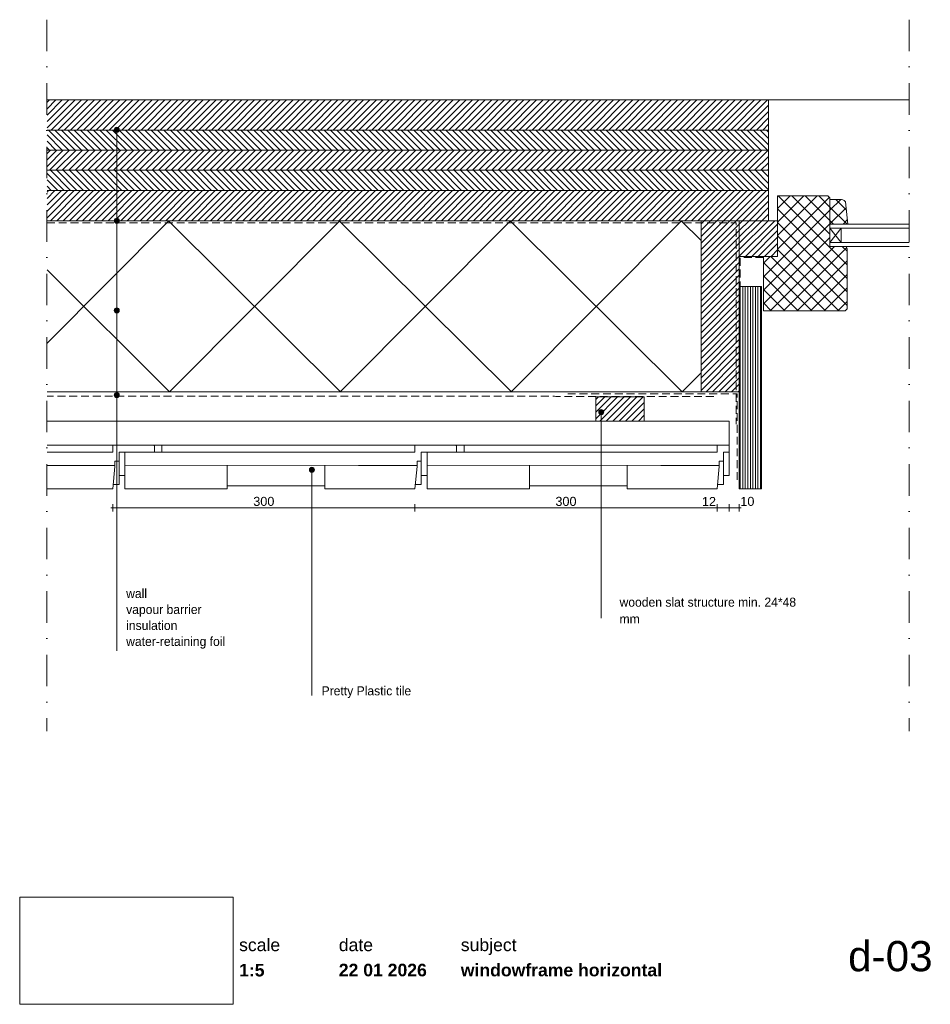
# Paper-space layout 'd-03 windowframe horizontal' of a CAD drawing. Header units: millimetres. Extents: x 14 to 195, y 11 to 207.
import ezdxf
from ezdxf.xclip import XClip

# ---------------------------------------------------------------- set-up
doc = ezdxf.new("R2010")
doc.units = ezdxf.units.MM
doc.header["$MEASUREMENT"] = 0
doc.header["$XCLIPFRAME"] = 0
for name, pattern in [('B0302', [12.51, 6.26, -3.125, 0, -3.125]), ('B0701', [2.3412, 1.56, -0.7812]), ('Wipeout_Contour', [1000, 0, -1000])]:
    doc.linetypes.add(name, pattern=pattern)
for name, color, linetype in [('#01', 7, 'Continuous'), ('Dim - 1_50_100', 7, 'Continuous'), ('Info - 1_50_100', 7, 'Continuous'), ('Info - 1_5_10', 7, 'Continuous'), ('Info - English', 7, 'Continuous')]:
    doc.layers.add(name, color=color, linetype=linetype)
doc.styles.add('GENERATED_STYLE_1', font='HelveticaNeue.ttc')
doc.styles.add('GENERATED_STYLE_2', font='HelveticaNeue.ttc')
doc.styles.add('GENERATED_STYLE_3', font='Helvetica.ttc')
doc.styles.add('GENERATED_STYLE_4', font='txt')
picture_1 = doc.add_image_def('image1.png', size_in_pixel=(317, 159))
pattern_1 = [(45, (-9230.9378, 436.4195), (-0.6363961, 0.6363961), [])]
pattern_2 = [(315, (-9230.9378, 436.4195), (0.6363961, 0.6363961), [])]
pattern_3 = [(45, (-9230.9378, 436.4195), (-1.3435029, 1.3435029), []), (135, (-9230.9378, 436.4195), (1.3435029, 1.3435029), [])]

# ---------------------------------------------------------------- blocks, each defined once
blk = doc.blocks.new('Drawing_1_1', base_point=(-200, 60))
at = {"color": 2, "linetype": 'Continuous', "lineweight": 0}
for s, insert, char_height, attachment_point, style in [('\\A1;{\\pql;\\fHelvetica Neue|b0|i0|c0|p0;\\W1.000000;scale}', (57.28, 24.14), 2.5, 1, 'GENERATED_STYLE_1'), ('\\A1;{\\pql;\\fHelvetica Neue|b0|i0|c0|p0;\\W1.000000;date}', (77.08, 24.14), 2.5, 1, 'GENERATED_STYLE_1'), ('\\A1;{\\pql;\\fHelvetica Neue|b0|i0|c0|p0;\\W1.000000;subject}', (101.31, 24.14), 2.5, 1, 'GENERATED_STYLE_1'), ('\\A1;{\\pqr;\\fHelvetica Neue|b0|i0|c0|p0;\\W1.000000;d-03}', (195, 23.65), 6, 3, 'GENERATED_STYLE_1'), ('\\A1;{\\pql;\\fHelvetica Neue|b1|i0|c0|p0;\\W1.000000;1:5}', (57.28, 19.12), 2.5, 1, 'GENERATED_STYLE_2'), ('\\A1;{\\pql;\\fHelvetica Neue|b1|i0|c0|p0;\\W1.000000;22 01 2026}', (77.08, 19.14), 2.5, 1, 'GENERATED_STYLE_2'), ('\\A1;{\\pql;\\fHelvetica Neue|b1|i0|c0|p0;\\W1.000000;windowframe horizontal}', (101.31, 19.14), 2.5, 1, 'GENERATED_STYLE_2')]:
    blk.add_mtext(s, dxfattribs=dict(at, insert=insert, char_height=char_height, attachment_point=attachment_point, style=style))
at = {"color": 254, "linetype": 'Wipeout_Contour', "lineweight": 0, "ltscale": 174.062972}
blk.add_wipeout([(13.71, 11.09), (56.11, 11.09), (56.11, 32.35), (13.71, 32.35)], dxfattribs=at)
at = {"color": 9, "lineweight": 0}
image = blk.add_image(picture_1, insert=(13.71, 11.09), size_in_units=(42.4, 21.27), dxfattribs=at)
image.set_boundary_path([(-0.5, -0.5), (316.5, 158.5)])
blk = doc.blocks.new('Drawing_2_1', base_point=(-9230.94, 436.42))
at = {"layer": '#01', "linetype": 'Continuous', "lineweight": 0, "true_color": 0x000000}
for points in [[(32.48, 184.72), (32.51, 184.53), (32.62, 184.37), (32.78, 184.26), (32.98, 184.22), (33.17, 184.26), (33.33, 184.37), (33.44, 184.53), (33.48, 184.72), (33.44, 184.91), (33.33, 185.07), (33.17, 185.18), (32.98, 185.22), (32.78, 185.18), (32.62, 185.07), (32.51, 184.91)], [(32.48, 166.68), (32.51, 166.49), (32.62, 166.33), (32.78, 166.22), (32.98, 166.18), (33.17, 166.22), (33.33, 166.33), (33.44, 166.49), (33.48, 166.68), (33.44, 166.87), (33.33, 167.03), (33.17, 167.14), (32.98, 167.18), (32.78, 167.14), (32.62, 167.03), (32.51, 166.87)], [(32.48, 148.87), (32.51, 148.68), (32.62, 148.52), (32.78, 148.41), (32.98, 148.37), (33.17, 148.41), (33.33, 148.52), (33.44, 148.68), (33.48, 148.87), (33.44, 149.06), (33.33, 149.22), (33.17, 149.33), (32.98, 149.37), (32.78, 149.33), (32.62, 149.22), (32.51, 149.06)], [(32.48, 132.05), (32.51, 131.86), (32.62, 131.7), (32.78, 131.59), (32.98, 131.55), (33.17, 131.59), (33.33, 131.7), (33.44, 131.86), (33.48, 132.05), (33.44, 132.24), (33.33, 132.41), (33.17, 132.52), (32.98, 132.55), (32.78, 132.52), (32.62, 132.41), (32.51, 132.24)], [(128.7, 128.69), (128.74, 128.5), (128.85, 128.33), (129.01, 128.23), (129.2, 128.19), (129.39, 128.23), (129.55, 128.33), (129.66, 128.5), (129.7, 128.69), (129.66, 128.88), (129.55, 129.04), (129.39, 129.15), (129.2, 129.19), (129.01, 129.15), (128.85, 129.04), (128.74, 128.88)], [(71.24, 117.21), (71.28, 117.02), (71.39, 116.86), (71.55, 116.75), (71.74, 116.71), (71.93, 116.75), (72.1, 116.86), (72.2, 117.02), (72.24, 117.21), (72.2, 117.4), (72.1, 117.57), (71.93, 117.68), (71.74, 117.71), (71.55, 117.68), (71.39, 117.57), (71.28, 117.4)]]:
    blk.add_hatch(color=18, dxfattribs=at).paths.add_polyline_path(points)
at = {"layer": 'Info - 1_50_100', "linetype": 'Continuous', "lineweight": 0, "true_color": 0x000000}
h = blk.add_hatch(dxfattribs=at)
h.set_pattern_fill('310_Naaldhout__01__0001', color=18, style=0, pattern_type=2)
h.set_pattern_definition(pattern_1)
h.paths.add_polyline_path([(162.41, 190.68), (19.13, 190.68), (19.13, 184.68), (162.41, 184.68)])
h = blk.add_hatch(dxfattribs=at)
h.set_pattern_fill('310_Naaldhout__02__0001', color=18, style=0, pattern_type=2)
h.set_pattern_definition(pattern_2)
h.paths.add_polyline_path([(162.41, 184.68), (19.13, 184.68), (19.13, 180.68), (162.41, 180.68)])
h = blk.add_hatch(dxfattribs=at)
h.set_pattern_fill('310_Naaldhout__01__0001', color=18, style=0, pattern_type=2)
h.set_pattern_definition(pattern_1)
h.paths.add_polyline_path([(162.41, 180.68), (19.13, 180.68), (19.13, 176.68), (162.41, 176.68)])
h = blk.add_hatch(dxfattribs=at)
h.set_pattern_fill('310_Naaldhout__02__0001', color=18, style=0, pattern_type=2)
h.set_pattern_definition(pattern_2)
h.paths.add_polyline_path([(162.41, 176.68), (19.13, 176.68), (19.13, 172.68), (162.41, 172.68)])
h = blk.add_hatch(dxfattribs=at)
h.set_pattern_fill('310_Naaldhout__01__0001', color=18, style=0, pattern_type=2)
h.set_pattern_definition(pattern_1)
h.paths.add_polyline_path([(162.41, 172.68), (19.13, 172.68), (19.13, 166.68), (162.41, 166.68)])
h = blk.add_hatch(dxfattribs=at)
h.set_pattern_fill('415_Isolatie_ruit_0001', color=18, style=0, pattern_type=2)
h.set_pattern_definition([(135.152, (43.44, 132.68), (16.8807, 16.9703), []), (225.152, (43.44, 132.68), (-17.0605, 16.9703), [])])
h.paths.add_polyline_path([(149.01, 166.68), (19.13, 166.68), (19.13, 132.68), (149.01, 132.68)])
h = blk.add_hatch(dxfattribs=at)
h.set_pattern_fill('310_Naaldhout__01__0001', color=18, style=0, pattern_type=2)
h.set_pattern_definition(pattern_1)
h.paths.add_polyline_path([(156.61, 132.68), (156.61, 166.68), (149.01, 166.68), (149.01, 132.68)])
h = blk.add_hatch(dxfattribs=at)
h.set_pattern_fill('310_Naaldhout__01__0001', color=18, style=0, pattern_type=2)
h.set_pattern_definition(pattern_1)
h.paths.add_polyline_path([(164.21, 159.59), (164.21, 166.68), (156.61, 166.68), (156.61, 159.59)])
h = blk.add_hatch(dxfattribs=at)
h.set_pattern_fill('325_Houtachtig_plaatmate_E0', color=18, style=0, pattern_type=2)
h.set_pattern_definition([(90, (158.80666, 217.54887), (-0.5, 0), [])])
h.paths.add_polyline_path([(161.01, 153.61), (156.61, 153.61), (156.61, 113.47), (161.01, 113.47)])
at = {"layer": 'Info - 1_5_10', "linetype": 'Continuous', "lineweight": 0, "true_color": 0x99a3a6}
h = blk.add_hatch(dxfattribs=at)
h.set_pattern_fill('305_Loofhout__02__0001', color=253, style=0, pattern_type=2)
h.set_pattern_definition(pattern_3)
h.paths.add_polyline_path([(161.41, 159.59), (161.41, 148.79), (177.61, 148.79), (178.01, 149.19), (178.01, 161.19), (177.81, 161.57), (174.61, 161.57), (174.61, 167.79), (174.61, 171.19), (174.21, 171.59), (164.21, 171.59), (164.21, 159.59)])
h = blk.add_hatch(dxfattribs=at)
h.set_pattern_fill('305_Loofhout__02__0001', color=253, style=0, pattern_type=2)
h.set_pattern_definition(pattern_3)
h.paths.add_polyline_path([(174.61, 165.97), (178.15, 165.97), (177.68, 170.45, 0.246914), (176.58, 170.88), (174.61, 170.88)])
h = blk.add_hatch(dxfattribs=at)
h.set_pattern_fill('310_Naaldhout__01__0001', color=253, style=0, pattern_type=2)
h.set_pattern_definition(pattern_1)
h.paths.add_polyline_path([(128.13, 126.88), (137.73, 126.88), (137.73, 131.68), (128.13, 131.68)])
at = {"layer": '#01', "color": 9, "linetype": 'Continuous', "lineweight": 0}
for p, q in [((162.41, 190.68), (190.35, 190.68)), ((32.98, 184.22), (32.98, 93.68)), ((32.98, 166.18), (32.98, 81.24)), ((176.87, 162.37), (174.61, 165.17)), ((176.87, 165.17), (174.61, 162.37)), ((32.98, 148.37), (32.98, 98.06)), ((32.98, 131.55), (32.98, 81.24)), ((129.2, 128.19), (129.2, 87.75)), ((71.74, 116.71), (71.74, 72.38))]:
    blk.add_line(p, q, dxfattribs=at)
at = {"layer": '#01', "color": 2, "linetype": 'B0701', "lineweight": 0, "flags": 128}
for points in [[(19.13, 166.28), (156, 166.28), (156, 126.28)], [(161.41, 159.39), (156.81, 159.39), (156.61, 132.07)], [(156.19, 115.21), (156.19, 132.28), (122.06, 132.28)]]:
    blk.add_lwpolyline(points, dxfattribs=at)
at = {"layer": '#01', "color": 1, "linetype": 'Continuous', "lineweight": 0}
for centre in [(32.98, 184.72), (32.98, 166.68), (32.98, 148.87), (32.98, 132.05), (129.2, 128.69), (71.74, 117.21)]:
    blk.add_circle(centre, 0.5, dxfattribs=at)
at = {"color": 1, "linetype": 'Continuous', "lineweight": 0}
blk.add_line((154.61, 116.11), (154.61, 124.07), dxfattribs=at)
at = {"color": 1, "linetype": 'Continuous', "lineweight": 0, "flags": 128}
for points in [[(40.33, 122.07), (39.97, 122.08), (33.4, 122.08), (32.37, 122.08), (32.21, 122.08)], [(40.33, 122.07), (39.97, 122.08), (33.4, 122.08), (32.37, 122.08), (32.21, 122.08)], [(32.21, 122.08), (32.21, 120.74)], [(40.33, 122.07), (40.47, 122.06)], [(40.33, 122.07), (40.47, 122.06)], [(40.47, 122.06), (40.47, 120.72)], [(40.47, 122.06), (40.47, 120.72)], [(41.96, 122.08), (41.96, 120.74)], [(100.33, 122.07), (99.97, 122.08), (93.4, 122.08), (92.37, 122.08), (92.21, 122.08)], [(100.33, 122.07), (99.97, 122.08), (93.4, 122.08), (92.37, 122.08), (92.21, 122.08)], [(92.21, 122.08), (92.21, 120.74)], [(100.33, 122.07), (100.47, 122.06)], [(100.33, 122.07), (100.47, 122.06)], [(100.47, 122.06), (100.47, 120.72)], [(100.47, 122.06), (100.47, 120.72)], [(101.96, 122.08), (101.96, 122.03), (101.96, 120.74)], [(154.61, 122.08), (153.4, 122.08), (152.37, 122.08), (152.21, 122.08)], [(154.61, 122.08), (153.4, 122.08), (152.37, 122.08), (152.21, 122.08)], [(152.21, 122.08), (152.21, 120.74)], [(32.21, 120.74), (32.12, 120.74), (19.13, 120.74)], [(32.21, 120.74), (32.12, 120.74), (19.13, 120.74)], [(33.44, 120.74), (33.44, 118.95)], [(40.33, 120.74), (39.97, 120.74), (33.44, 120.74)], [(33.44, 120.74), (33.44, 118.95)], [(34.75, 120.74), (34.61, 120.72)], [(34.75, 120.74), (34.61, 120.72)], [(34.61, 120.72), (34.61, 118.06)], [(34.61, 120.72), (34.61, 118.06)], [(92.21, 120.74), (92.12, 120.74), (35.11, 120.74), (34.92, 120.74), (34.75, 120.74)], [(92.21, 120.74), (92.12, 120.74), (35.11, 120.74), (34.92, 120.74), (34.75, 120.74)], [(93.44, 120.74), (93.44, 118.95)], [(100.33, 120.74), (99.97, 120.74), (93.44, 120.74)], [(93.44, 120.74), (93.44, 118.95)], [(94.75, 120.74), (94.61, 120.72)], [(94.75, 120.74), (94.61, 120.72)], [(94.61, 120.72), (94.61, 118.06)], [(94.61, 120.72), (94.61, 118.06)], [(152.21, 120.74), (152.12, 120.74), (95.11, 120.74), (94.92, 120.74), (94.75, 120.74)], [(152.21, 120.74), (152.12, 120.74), (95.11, 120.74), (94.92, 120.74), (94.75, 120.74)], [(153.44, 120.74), (153.44, 118.95)], [(154.61, 120.74), (153.44, 120.74)], [(153.44, 120.74), (153.44, 118.95)], [(19.13, 118.09), (21.22, 118.09), (29.67, 118.09), (32.63, 118.08)], [(21.02, 118.08), (21.22, 118.09), (29.67, 118.09), (29.87, 118.08)], [(32.63, 117.9), (32.21, 113.45)], [(32.63, 118.96), (33.4, 118.96)], [(32.63, 118.08), (32.63, 118.96)], [(32.63, 118.96), (33.4, 118.96)], [(32.63, 117.9), (32.63, 118.96)], [(33.4, 114.32), (33.44, 114.32), (33.44, 118.95), (33.4, 118.96)], [(33.4, 114.32), (33.44, 114.32), (33.44, 118.95), (33.4, 118.96)], [(34.61, 118.13), (81.22, 118.09), (89.67, 118.09), (92.63, 118.08)], [(34.61, 117.93), (34.61, 118.06), (34.61, 117.74)], [(34.61, 117.93), (34.61, 117.74)], [(34.75, 113.45), (34.61, 113.47), (34.61, 117.74)], [(54.83, 113.45), (54.91, 113.46), (54.94, 113.47), (54.94, 117.5), (54.94, 118.11)], [(74.31, 117.74), (74.31, 118.09)], [(74.31, 117.74), (74.31, 117.9)], [(74.42, 113.45), (74.34, 113.46), (74.31, 113.47), (74.31, 117.74)], [(74.42, 113.45), (74.34, 113.46), (74.31, 113.47), (74.31, 117.74)], [(81.02, 118.08), (81.22, 118.09), (89.67, 118.09), (89.87, 118.08)], [(92.63, 117.9), (92.21, 113.45)], [(92.63, 118.96), (93.4, 118.96)], [(92.63, 118.08), (92.63, 118.96)], [(92.63, 118.96), (93.4, 118.96)], [(92.63, 117.9), (92.63, 118.96)], [(93.4, 114.32), (93.44, 114.32), (93.44, 118.95), (93.4, 118.96)], [(93.4, 114.32), (93.44, 114.32), (93.44, 118.95), (93.4, 118.96)], [(94.61, 118.13), (141.22, 118.09), (149.67, 118.09), (152.63, 118.08)], [(94.61, 117.93), (94.61, 118.06), (94.61, 117.74)], [(94.61, 117.93), (94.61, 117.74)], [(94.75, 113.45), (94.61, 113.47), (94.61, 117.74)], [(114.83, 113.45), (114.91, 113.46), (114.94, 113.47), (114.94, 117.5), (114.94, 118.11)], [(134.31, 117.74), (134.31, 118.09)], [(134.31, 117.74), (134.31, 117.9)], [(134.42, 113.45), (134.34, 113.46), (134.31, 113.47), (134.31, 117.74)], [(134.42, 113.45), (134.34, 113.46), (134.31, 113.47), (134.31, 117.74)], [(141.02, 118.08), (141.22, 118.09), (149.67, 118.09), (149.87, 118.08)], [(152.63, 117.9), (152.21, 113.45)], [(152.63, 118.96), (153.4, 118.96)], [(152.63, 118.08), (152.63, 118.96)], [(152.63, 118.96), (153.4, 118.96)], [(152.63, 117.9), (152.63, 118.96)], [(153.4, 114.32), (153.44, 114.32), (153.44, 118.95), (153.4, 118.96)], [(153.4, 114.32), (153.44, 114.32), (153.44, 118.95), (153.4, 118.96)], [(33.44, 116.11), (34.61, 116.11)], [(93.44, 116.11), (94.61, 116.11)], [(153.44, 116.11), (154.61, 116.11)], [(153.44, 116.11), (154.61, 116.11)], [(32.21, 113.45), (32.12, 113.45), (19.13, 113.45)], [(32.21, 113.45), (32.12, 113.45), (19.13, 113.45)], [(33.4, 114.32), (32.3, 114.32)], [(33.4, 114.32), (32.3, 114.32)], [(33.4, 114.32), (32.3, 114.32)], [(54.83, 113.45), (54.39, 113.45), (35.11, 113.45), (34.92, 113.45), (34.75, 113.45)], [(54.83, 113.45), (54.39, 113.45), (35.11, 113.45), (34.92, 113.45), (34.75, 113.45)], [(74.31, 114.05), (54.94, 114.05)], [(74.31, 114.05), (54.94, 114.05)], [(92.21, 113.45), (92.12, 113.45), (75.28, 113.45), (74.78, 113.45), (74.42, 113.45)], [(92.21, 113.45), (92.12, 113.45), (75.28, 113.45), (74.78, 113.45), (74.42, 113.45)], [(93.4, 114.32), (92.3, 114.32)], [(93.4, 114.32), (92.3, 114.32)], [(93.4, 114.32), (92.3, 114.32)], [(114.83, 113.45), (114.39, 113.45), (95.11, 113.45), (94.92, 113.45), (94.75, 113.45)], [(114.83, 113.45), (114.39, 113.45), (95.11, 113.45), (94.92, 113.45), (94.75, 113.45)], [(134.31, 114.05), (114.94, 114.05)], [(134.31, 114.05), (114.94, 114.05)], [(152.21, 113.45), (152.12, 113.45), (135.28, 113.45), (134.78, 113.45), (134.42, 113.45)], [(152.21, 113.45), (152.12, 113.45), (135.28, 113.45), (134.78, 113.45), (134.42, 113.45)], [(153.4, 114.32), (152.3, 114.32)], [(153.4, 114.32), (152.3, 114.32)], [(153.4, 114.32), (152.3, 114.32)]]:
    blk.add_lwpolyline(points, dxfattribs=at)
at = {"layer": 'Dim - 1_50_100', "color": 1, "linetype": 'Continuous', "lineweight": 0}
for p, q in [((31.81, 109.66), (32.21, 109.66)), ((32.21, 108.91), (32.21, 110.41)), ((32.21, 109.66), (92.21, 109.66)), ((92.21, 108.91), (92.21, 110.41)), ((92.21, 109.66), (152.21, 109.66)), ((152.21, 108.91), (152.21, 110.41)), ((152.21, 109.66), (154.61, 109.66)), ((154.61, 108.91), (154.61, 110.41)), ((154.61, 109.66), (156.61, 109.66)), ((156.61, 108.91), (156.61, 110.41)), ((156.61, 109.66), (157.01, 109.66))]:
    blk.add_line(p, q, dxfattribs=at)
at = {"layer": 'Info - 1_50_100', "color": 3, "linetype": 'Continuous', "lineweight": 0}
for p, q in [((162.41, 166.68), (19.13, 166.68)), ((155.81, 132.68), (19.13, 132.68))]:
    blk.add_line(p, q, dxfattribs=at)
at = {"layer": 'Info - 1_50_100', "color": 9, "linetype": 'Continuous', "lineweight": 0, "flags": 128}
for points in [[(19.13, 190.68), (162.41, 190.68), (162.41, 184.68), (19.13, 184.68)], [(19.13, 184.68), (162.41, 184.68), (162.41, 180.68), (19.13, 180.68)], [(19.13, 180.68), (162.41, 180.68), (162.41, 176.68), (19.13, 176.68)], [(19.13, 176.68), (162.41, 176.68), (162.41, 172.68), (19.13, 172.68)], [(19.13, 172.68), (162.41, 172.68), (162.41, 166.68), (19.13, 166.68)], [(19.13, 126.88), (154.61, 126.88), (154.61, 122.08), (19.13, 122.08)]]:
    blk.add_lwpolyline(points, dxfattribs=at)
at = {"layer": 'Info - 1_50_100', "color": 4, "linetype": 'Continuous', "lineweight": 0, "flags": 128}
blk.add_lwpolyline([(19.13, 166.68), (162.41, 166.68), (162.41, 190.68), (19.13, 190.68)], dxfattribs=at)
at = {"layer": 'Info - 1_50_100', "color": 1, "linetype": 'Continuous', "lineweight": 0, "flags": 128}
blk.add_lwpolyline([(19.13, 166.68), (149.01, 166.68), (149.01, 132.68), (19.13, 132.68)], dxfattribs=at)
at = {"layer": 'Info - 1_50_100', "color": 2, "linetype": 'Continuous', "lineweight": 0, "flags": 128}
blk.add_lwpolyline([(156.61, 132.68), (149.01, 132.68), (149.01, 166.68), (156.61, 166.68)], close=True, dxfattribs=at)
at = {"layer": 'Info - 1_50_100', "color": 9, "linetype": 'Continuous', "lineweight": 0, "flags": 128}
for points in [[(164.21, 159.59), (164.21, 166.68), (156.61, 166.68), (156.61, 159.59)], [(161.01, 153.61), (156.61, 153.61), (156.61, 113.47), (161.01, 113.47)]]:
    blk.add_lwpolyline(points, close=True, dxfattribs=at)
at = {"layer": 'Info - 1_50_100', "color": 2, "linetype": 'B0701', "lineweight": 0, "flags": 128}
blk.add_lwpolyline([(151.54, 131.8), (120.16, 131.8), (119.9, 131.85), (19.13, 131.85)], dxfattribs=at)
at = {"layer": 'Info - 1_5_10', "color": 2, "linetype": 'Continuous', "lineweight": 0, "flags": 128}
blk.add_lwpolyline([(161.41, 159.59), (164.21, 159.59), (164.21, 171.59), (174.21, 171.59), (174.61, 171.19), (174.61, 167.79), (174.61, 161.57), (177.81, 161.57), (178.01, 161.19), (178.01, 149.19), (177.61, 148.79), (161.41, 148.79)], close=True, dxfattribs=at)
blk.add_lwpolyline([(174.61, 165.97), (174.61, 170.88), (176.58, 170.88, -0.246914), (177.68, 170.45), (178.15, 165.97)], format="xyb", close=True, dxfattribs=at)
at = {"layer": 'Info - 1_5_10', "color": 9, "linetype": 'Continuous', "lineweight": 0, "flags": 128}
for points in [[(190.35, 165.97), (174.61, 165.97), (174.61, 165.17), (190.35, 165.17)], [(190.35, 162.37), (174.61, 162.37), (174.61, 161.57), (190.35, 161.57)]]:
    blk.add_lwpolyline(points, dxfattribs=at)
at = {"layer": 'Info - 1_5_10', "color": 1, "linetype": 'Continuous', "lineweight": 0, "flags": 128}
blk.add_lwpolyline([(174.61, 162.37), (174.61, 165.17), (176.87, 165.17), (176.87, 162.37)], close=True, dxfattribs=at)
at = {"layer": 'Info - 1_5_10', "color": 4, "linetype": 'Continuous', "lineweight": 0, "flags": 128}
blk.add_lwpolyline([(128.13, 126.88), (128.13, 131.68), (137.73, 131.68), (137.73, 126.88)], close=True, dxfattribs=at)
at = {"layer": 'Dim - 1_50_100', "color": 2, "linetype": 'Continuous', "lineweight": 0, "char_height": 1.8, "attachment_point": 7, "style": 'GENERATED_STYLE_3'}
for s, insert, width in [('\\A1;{\\pql;\\fHelvetica|b0|i0|c0|p0;\\W1.000000;300}', (60.09, 110.02), 4.2398), ('\\A1;{\\pql;\\fHelvetica|b0|i0|c0|p0;\\W1.000000;300}', (120.09, 110.02), 4.2398), ('\\A1;{\\pql;\\fHelvetica|b0|i0|c0|p0;\\W1.000000;12}', (149.19, 110.02), 2.8266), ('\\A1;{\\pql;\\fHelvetica|b0|i0|c0|p0;\\W1.000000;10}', (156.81, 110.02), 2.8266)]:
    blk.add_mtext(s, dxfattribs=dict(at, insert=insert, width=width))
at = {"layer": 'Info - English', "color": 2, "linetype": 'Continuous', "lineweight": 0, "insert": (34.85, 87.63), "char_height": 1.8, "attachment_point": 4, "line_spacing_factor": 1.05635, "style": 'GENERATED_STYLE_4'}
blk.add_mtext('\\A1;{\\pql;\\fWork Sans|b0|i0|c0|p0;\\W1.000000;wall\\P\\pql;\\fWork Sans|b0|i0|c0|p0;\\W1.000000;vapour barrier\\P\\pql;\\fWork Sans|b0|i0|c0|p0;\\W1.000000;insulation\\P\\pql;\\fWork Sans|b0|i0|c0|p0;\\W1.000000;water-retaining foil}', dxfattribs=at)
at = {"layer": 'Info - English', "color": 2, "linetype": 'Continuous', "lineweight": 0, "insert": (132.83, 89.27), "char_height": 1.8, "width": 35.2414, "attachment_point": 4, "line_spacing_factor": 1.110307, "style": 'GENERATED_STYLE_4'}
blk.add_mtext('\\A1;{\\pql;\\fWork Sans|b0|i0|c0|p0;\\W1.000000;wooden slat structure min. 24*48 mm}', dxfattribs=at)
at = {"layer": 'Info - English', "color": 2, "linetype": 'Continuous', "lineweight": 0, "insert": (73.66, 73.06), "char_height": 1.8, "attachment_point": 4, "style": 'GENERATED_STYLE_4'}
blk.add_mtext('\\A1;{\\pql;\\fWork Sans|b0|i0|c0|p0;\\W1.000000;Pretty Plastic tile }', dxfattribs=at)

psp = doc.layouts.new('d-03 windowframe horizontal')

# ---------------------------------------------------------------- linework, layer by layer
at = {"layer": '#01', "color": 3, "linetype": 'B0302', "lineweight": 0}
for p, q in [((19.13, 206.59), (19.13, 65.32)), ((190.35, 206.59), (190.35, 65.32))]:
    psp.add_line(p, q, dxfattribs=at)

# ---------------------------------------------------------------- block references
at = {"color": 4, "linetype": 'Continuous', "lineweight": 0}
ref = psp.add_blockref('Drawing_2_1', (-9230.94, 436.42), dxfattribs=at)
XClip(ref).set_block_clipping_path([(19.1335887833, 55.3425367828), (190.3537298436, 209.7442681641)])
ref = psp.add_blockref('Drawing_1_1', (-200, 60), dxfattribs=at)
XClip(ref).set_block_clipping_path([(-287.3178906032, -75.7273941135), (502.7286062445, 56.3449743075)])

doc.saveas('drawing.dxf')
